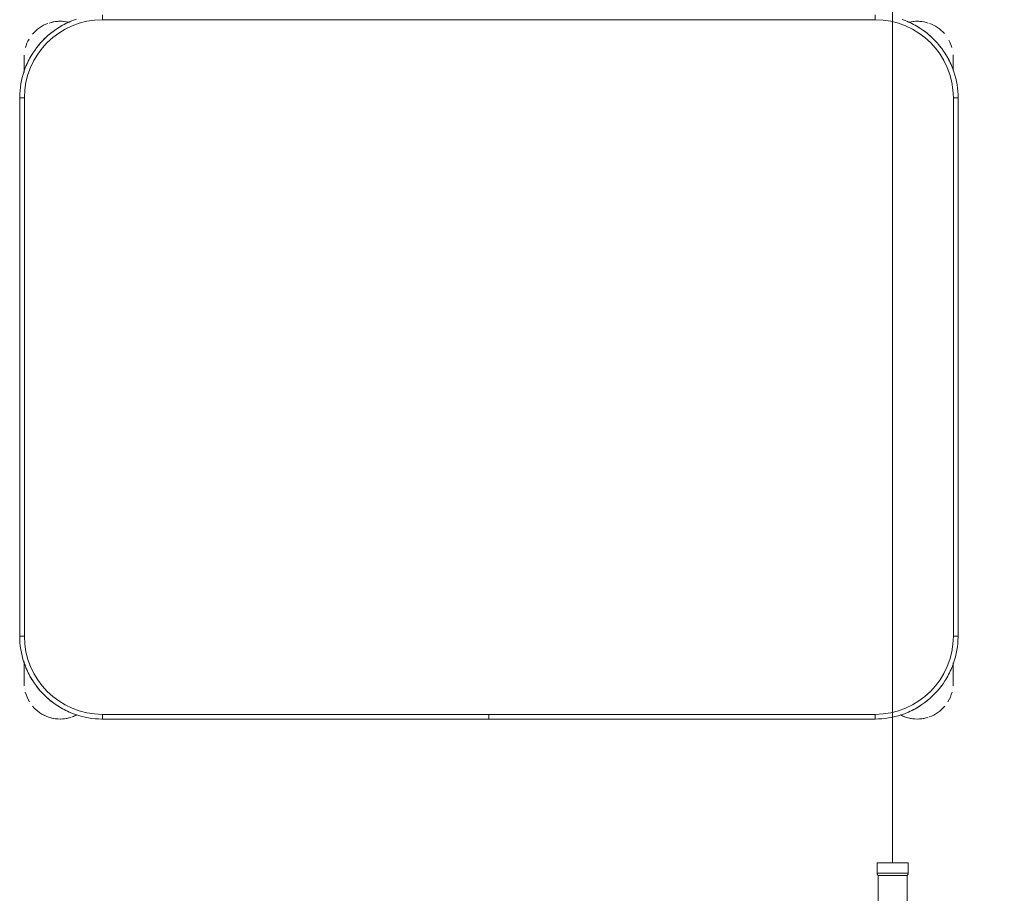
# Model space of a CAD drawing. Header units: metres. Extents: x 3 to 43.5, y -74 to -48.5.
# Tile 51 of 209: x 35.522 to 36.151, y -59.139 to -58.58. Entities that reach past the tile are written whole.
import ezdxf

# ---------------------------------------------------------------- set-up
doc = ezdxf.new("R2010")
doc.units = ezdxf.units.M
doc.linetypes.add('IMPORT-DASHDOT', pattern=[25.4, 12.7, -6.35, 0, -6.35])
for name, color, linetype, lineweight, true_color in [('1PAV - FRIG_dwg', 7, 'Continuous', 18, 0x767676), ('HVAC-RFNT', 30, 'Continuous', 18, 0xff7f00), ('TUB_FRIGO', 30, 'Continuous', 18, 0xff7f00)]:
    doc.layers.add(name, color=color, linetype=linetype, lineweight=lineweight, true_color=true_color)
doc.layers.add('I-FURN', color=7, linetype='Continuous', lineweight=18)

# ---------------------------------------------------------------- blocks, each defined once
blk = doc.blocks.new('ConjuntoParaAlunoTamanho6 - CJA06_ConjuntoParaAlunoTamanho6-V52-1PAV - FRIGORÍFICA')
at = {"layer": 'I-FURN', "color": 253, "true_color": 0xaaaaaa}
for p, q in [((-0.247, 0.06497), (-0.247, 0.06197)), ((0.247, 0.06497), (0.247, 0.06197)), ((-0.29713, 0.03797), (-0.29713, 0.02828)), ((-0.29713, 0.02878), (-0.29713, 0.03797)), ((0.29687, 0.03797), (0.29687, 0.02961)), ((0.29687, 0.03299), (0.29687, 0.03797)), ((-0.3, 0.01197), (-0.3, -0.33203)), ((-0.3, 0.01197), (-0.297, 0.01197)), ((-0.3, 0.01197), (-0.3, -0.33203)), ((0.3, 0.01197), (0.297, 0.01197)), ((0.3, -0.33203), (0.3, 0.01197)), ((0.3, -0.33203), (0.3, 0.01197)), ((-0.3, -0.33203), (-0.297, -0.33203)), ((0.3, -0.33203), (0.297, -0.33203)), ((-0.29713, -0.34835), (-0.29713, -0.35335)), ((-0.29713, -0.34868), (-0.29713, -0.36203)), ((0.29687, -0.35335), (0.29687, -0.3492)), ((0.29687, -0.36203), (0.29687, -0.34961)), ((-0.29713, -0.35705), (-0.29713, -0.36203)), ((0.29687, -0.36203), (0.29687, -0.35705)), ((-0.247, -0.38503), (-0.247, -0.38203)), ((-0.00005, -0.38203), (-0.00005, -0.38503)), ((0.00005, -0.38503), (0.00005, -0.38203)), ((0.247, -0.38503), (0.247, -0.38203)), ((-0.247, -0.38503), (-0.00005, -0.38503)), ((-0.247, -0.38503), (-0.00005, -0.38503)), ((0.00005, -0.38503), (0.247, -0.38503)), ((0.00005, -0.38503), (0.247, -0.38503))]:
    blk.add_line(p, q, dxfattribs=at)
at = {"layer": 'I-FURN', "color": 253, "true_color": 0xaaaaaa, "flags": 128}
for points in [[(-0.26367, 0.06228), (-0.26567, 0.06157), (-0.26764, 0.06078), (-0.26957, 0.05992), (-0.27147, 0.05898), (-0.27333, 0.05796), (-0.27515, 0.05687), (-0.27693, 0.05571), (-0.27865, 0.05448), (-0.28033, 0.05318), (-0.28195, 0.05181), (-0.28351, 0.05038), (-0.28502, 0.04889), (-0.28647, 0.04734), (-0.28785, 0.04574), (-0.28917, 0.04407), (-0.29042, 0.04236), (-0.2916, 0.0406), (-0.29271, 0.0388), (-0.29374, 0.03695), (-0.29471, 0.03506), (-0.29559, 0.03313), (-0.2964, 0.03117), (-0.29713, 0.02918), (-0.29777, 0.02716), (-0.29834, 0.02512), (-0.29883, 0.02306), (-0.29923, 0.02097), (-0.29955, 0.01888), (-0.29978, 0.01677), (-0.29993, 0.01466), (-0.3, 0.01254), (-0.3, 0.01197)], [(0.3, 0.01197), (0.29996, 0.01409), (0.29983, 0.0162), (0.29962, 0.01831), (0.29932, 0.02041), (0.29894, 0.0225), (0.29848, 0.02456), (0.29794, 0.02661), (0.29731, 0.02864), (0.2966, 0.03064), (0.29582, 0.03261), (0.29495, 0.03454), (0.29401, 0.03644), (0.29299, 0.0383), (0.2919, 0.04012), (0.29074, 0.04189), (0.28951, 0.04362), (0.28821, 0.04529), (0.28685, 0.04691), (0.28542, 0.04848), (0.28393, 0.04999), (0.28238, 0.05143), (0.28077, 0.05282), (0.27911, 0.05413), (0.2774, 0.05538), (0.27564, 0.05656), (0.27383, 0.05767), (0.27198, 0.05871), (0.27009, 0.05967), (0.26816, 0.06056), (0.2662, 0.06136), (0.26421, 0.06209)], [(0.247, 0.06197), (0.1235, 0.06197), (0, 0.06197), (-0.1235, 0.06197), (-0.247, 0.06197)], [(-0.247, 0.06197), (-0.1235, 0.06197), (0, 0.06197), (0.1235, 0.06197), (0.247, 0.06197)], [(-0.29713, 0.03797), (-0.29713, 0.03796), (-0.29713, 0.03792), (-0.29713, 0.03785), (-0.29713, 0.03775), (-0.29713, 0.03763), (-0.29713, 0.03748), (-0.29713, 0.03731), (-0.29713, 0.03711), (-0.29713, 0.03688), (-0.29713, 0.03663), (-0.29713, 0.03635), (-0.29713, 0.03605), (-0.29713, 0.03572), (-0.29713, 0.03537), (-0.29713, 0.035), (-0.29713, 0.03461), (-0.29713, 0.03419), (-0.29713, 0.03375), (-0.29713, 0.03329), (-0.29713, 0.03282), (-0.29713, 0.03232), (-0.29713, 0.0318), (-0.29713, 0.03127), (-0.29713, 0.03072), (-0.29713, 0.03016), (-0.29713, 0.02958), (-0.29713, 0.02898)], [(0.29687, 0.03), (0.29687, 0.03057), (0.29687, 0.03112), (0.29687, 0.03166), (0.29687, 0.03218), (0.29687, 0.03268), (0.29687, 0.03317), (0.29687, 0.03363), (0.29687, 0.03407), (0.29687, 0.0345), (0.29687, 0.0349), (0.29687, 0.03528), (0.29687, 0.03563), (0.29687, 0.03596), (0.29687, 0.03627), (0.29687, 0.03656), (0.29687, 0.03682), (0.29687, 0.03705), (0.29687, 0.03726), (0.29687, 0.03744), (0.29687, 0.0376), (0.29687, 0.03772), (0.29687, 0.03783), (0.29687, 0.0379), (0.29687, 0.03795), (0.29687, 0.03797)], [(-0.297, 0.01197), (-0.297, -0.07403), (-0.297, -0.16003), (-0.297, -0.24603), (-0.297, -0.33203)], [(-0.297, -0.33203), (-0.297, -0.24603), (-0.297, -0.16003), (-0.297, -0.07403), (-0.297, 0.01197)], [(0.297, -0.33203), (0.297, -0.24603), (0.297, -0.16003), (0.297, -0.07403), (0.297, 0.01197)], [(0.297, 0.01197), (0.297, -0.07403), (0.297, -0.16003), (0.297, -0.24603), (0.297, -0.33203)], [(-0.3, -0.33203), (-0.29996, -0.33415), (-0.29983, -0.33627), (-0.29962, -0.33838), (-0.29932, -0.34048), (-0.29894, -0.34256), (-0.29848, -0.34463), (-0.29794, -0.34668), (-0.29731, -0.34871), (-0.2966, -0.3507), (-0.29582, -0.35267), (-0.29495, -0.35461), (-0.29401, -0.35651), (-0.29299, -0.35837), (-0.2919, -0.36019), (-0.29074, -0.36196), (-0.28951, -0.36368), (-0.28821, -0.36536), (-0.28685, -0.36698), (-0.28542, -0.36855), (-0.28393, -0.37005), (-0.28238, -0.3715), (-0.28077, -0.37288), (-0.27911, -0.3742), (-0.2774, -0.37545), (-0.27564, -0.37663), (-0.27383, -0.37774), (-0.27198, -0.37878), (-0.27009, -0.37974), (-0.26816, -0.38062), (-0.2662, -0.38143), (-0.26421, -0.38216), (-0.2622, -0.38281), (-0.26015, -0.38338), (-0.25809, -0.38386), (-0.25601, -0.38426), (-0.25391, -0.38458), (-0.25181, -0.38482), (-0.24969, -0.38497), (-0.24757, -0.38503), (-0.247, -0.38503)], [(0.247, -0.38503), (0.24912, -0.38499), (0.25124, -0.38486), (0.25334, -0.38465), (0.25544, -0.38436), (0.25753, -0.38398), (0.2596, -0.38351), (0.26165, -0.38297), (0.26367, -0.38234), (0.26567, -0.38164), (0.26764, -0.38085), (0.26957, -0.37999), (0.27147, -0.37904), (0.27333, -0.37803), (0.27515, -0.37694), (0.27693, -0.37578), (0.27865, -0.37454), (0.28033, -0.37324), (0.28195, -0.37188), (0.28351, -0.37045), (0.28502, -0.36896), (0.28647, -0.36741), (0.28785, -0.3658), (0.28917, -0.36414), (0.29042, -0.36243), (0.2916, -0.36067), (0.29271, -0.35886), (0.29374, -0.35701), (0.29471, -0.35512), (0.29559, -0.3532), (0.2964, -0.35124), (0.29713, -0.34925), (0.29777, -0.34723), (0.29834, -0.34519), (0.29883, -0.34312), (0.29923, -0.34104), (0.29955, -0.33895), (0.29978, -0.33684), (0.29993, -0.33472), (0.3, -0.33261), (0.3, -0.33203)], [(-0.29713, -0.34907), (-0.29713, -0.34973), (-0.29713, -0.35038), (-0.29713, -0.35102), (-0.29713, -0.35165), (-0.29713, -0.35227), (-0.29713, -0.35288), (-0.29713, -0.35348), (-0.29713, -0.35406), (-0.29713, -0.35463), (-0.29713, -0.35518), (-0.29713, -0.35572), (-0.29713, -0.35624), (-0.29713, -0.35674), (-0.29713, -0.35722), (-0.29713, -0.35769), (-0.29713, -0.35813), (-0.29713, -0.35855), (-0.29713, -0.35895), (-0.29713, -0.35933), (-0.29713, -0.35969), (-0.29713, -0.36002), (-0.29713, -0.36033), (-0.29713, -0.36061), (-0.29713, -0.36087), (-0.29713, -0.36111), (-0.29713, -0.36131), (-0.29713, -0.3615), (-0.29713, -0.36165), (-0.29713, -0.36178), (-0.29713, -0.36188), (-0.29713, -0.36196), (-0.29713, -0.36201), (-0.29713, -0.36203)], [(0.29687, -0.36203), (0.29687, -0.36201), (0.29687, -0.36197), (0.29687, -0.36191), (0.29687, -0.36181), (0.29687, -0.36169), (0.29687, -0.36154), (0.29687, -0.36137), (0.29687, -0.36117), (0.29687, -0.36094), (0.29687, -0.36069), (0.29687, -0.36041), (0.29687, -0.36011), (0.29687, -0.35978), (0.29687, -0.35943), (0.29687, -0.35906), (0.29687, -0.35866), (0.29687, -0.35825), (0.29687, -0.35781), (0.29687, -0.35735), (0.29687, -0.35687), (0.29687, -0.35638), (0.29687, -0.35586), (0.29687, -0.35533), (0.29687, -0.35478), (0.29687, -0.35421), (0.29687, -0.35363), (0.29687, -0.35304), (0.29687, -0.35244), (0.29687, -0.35182), (0.29687, -0.35119), (0.29687, -0.35055), (0.29687, -0.3499)], [(-0.247, -0.38203), (-0.1235, -0.38203), (0, -0.38203), (0.1235, -0.38203), (0.247, -0.38203)], [(-0.00005, -0.38203), (-0.06179, -0.38203), (-0.12353, -0.38203), (-0.18526, -0.38203), (-0.247, -0.38203)], [(0.247, -0.38203), (0.18526, -0.38203), (0.12352, -0.38203), (0.06179, -0.38203), (0.00005, -0.38203)]]:
    blk.add_lwpolyline(points, dxfattribs=at)
at = {"layer": 'I-FURN', "color": 253, "true_color": 0xaaaaaa}
for centre, radius, start, end in [((-0.247, 0.01197), 0.05, 90, 180), ((-0.247, 0.01197), 0.05, 90, 180), ((-0.27413, 0.03797), 0.023, 109.92744, 140.02309), ((-0.27413, 0.03797), 0.023, 76.78758, 108), ((-0.27413, 0.03797), 0.023, 76.40434, 104.46692), ((-0.247, 0.01197), 0.053, 112.5, 122.69993), ((0.247, 0.01197), 0.05, 360, 90), ((0.247, 0.01197), 0.05, 0, 90), ((0.247, 0.01197), 0.053, 57.30007, 67.5), ((0.247, 0.01197), 0.053, 57.30007, 67.5), ((0.27387, 0.03797), 0.023, 75.53308, 103.10319), ((0.27387, 0.03797), 0.023, 72, 102.57928), ((0.27387, 0.03797), 0.023, 41.01944, 70.30683), ((-0.247, 0.01197), 0.053, 127.1607, 142.15575), ((0.247, 0.01197), 0.053, 37.84425, 53.14964), ((0.247, 0.01197), 0.053, 37.84425, 53.14964), ((-0.27413, 0.03797), 0.023, 149.97621, 164.34498), ((0.27387, 0.03797), 0.023, 15.73053, 28.0506), ((-0.27413, 0.03797), 0.023, 176.5669, 180), ((-0.247, 0.01197), 0.053, 147.30007, 157.5), ((0.247, 0.01197), 0.053, 22.5, 32.69993), ((0.247, 0.01197), 0.053, 22.5, 32.69993), ((0.27387, 0.03797), 0.023, 360, 4.00915), ((-0.247, -0.33203), 0.05, 180, 270), ((-0.247, -0.33203), 0.05, 180, 270), ((0.247, -0.33203), 0.05, 270, 360), ((0.247, -0.33203), 0.05, 270, 0), ((-0.247, -0.33203), 0.053, 202.5, 212.69993), ((0.247, -0.33203), 0.053, 327.30007, 337.5), ((0.247, -0.33203), 0.053, 327.30007, 337.5), ((-0.27413, -0.36203), 0.023, 180, 184.41224), ((-0.247, -0.33203), 0.053, 217.1607, 233.14964), ((0.247, -0.33203), 0.053, 307.1607, 323.14964), ((0.247, -0.33203), 0.053, 307.1607, 323.14964), ((0.27387, -0.36203), 0.023, 355.58784, 360), ((-0.27413, -0.36203), 0.023, 194.46313, 211.29748), ((0.27387, -0.36203), 0.023, 328.70279, 345.53679), ((-0.27413, -0.36203), 0.023, 220.15845, 250.98921), ((-0.247, -0.33203), 0.053, 237.30007, 247.5), ((0.247, -0.33203), 0.053, 292.5, 302.69993), ((0.247, -0.33203), 0.053, 292.5, 302.69993), ((0.27387, -0.36203), 0.023, 289.64716, 320.10645), ((-0.27413, -0.36203), 0.023, 241.29896, 288), ((-0.27413, -0.36203), 0.023, 289.64716, 297.85925), ((0.27387, -0.36203), 0.023, 242.37001, 250.98921), ((0.27387, -0.36203), 0.023, 243.53772, 288), ((-0.27413, -0.36203), 0.023, 255.53308, 284.42385), ((0.27387, -0.36203), 0.023, 255.53308, 284.46692)]:
    blk.add_arc(centre, radius, start, end, dxfattribs=at)
blk = doc.blocks.new('4 GRE - ESCOLA DE CINEMA E AUDIOVISUAL CINE REX R07_rvt-1-1PAV - FRIGORÍFICA')
at = {"layer": 'I-FURN', "color": 253, "lineweight": 18, "true_color": 0xaaaaaa}
blk.add_blockref('ConjuntoParaAlunoTamanho6 - CJA06_ConjuntoParaAlunoTamanho6-V52-1PAV - FRIGORÍFICA', (35.82168, -58.64244), dxfattribs=at)
blk = doc.blocks.new('1PAV - FRIG_dwg_A$C6C196F98-1155289-1PAV - FRIGORÍFICA')
at = {"layer": 'HVAC-RFNT'}
for p, q in [((-0.43525, 0.07557), (-0.43525, 0.05853)), ((-0.39358, 0.05663), (-0.39358, 0.07747)), ((-0.35797, 0.05663), (-0.35797, 0.07747)), ((-0.21365, 0.02178), (-0.21857, 0.02178)), ((-0.2038, 0.00284), (-0.2038, 0.02178)), ((-0.16099, 0.01269), (-0.16099, -0.01269)), ((-0.07349, -0.01345), (-0.07349, 0.01383)), ((-0.04356, -0.01458), (-0.04356, 0.01458)), ((-0.01061, -0.01572), (-0.01061, 0.01572)), ((-0.44851, 0.00133), (-0.44851, -0.02595)), ((-0.41252, -0.02595), (-0.41252, 0.00133)), ((-0.21781, -0.02519), (-0.21781, 0.00019)), ((-0.49017, -0.0017), (-0.49017, -0.02292)), ((-0.21554, -0.02178), (-0.21554, -0.00284)), ((-0.21365, -0.0017), (-0.2038, -0.0017)), ((-0.07538, -0.01269), (-0.14925, -0.01269))]:
    blk.add_line(p, q, dxfattribs=at)
at = {"layer": 'HVAC-RFNT', "linetype": 'IMPORT-DASHDOT'}
blk.add_line((-0.21365, -0.01231), (-0.2038, -0.01231), dxfattribs=at)
at = {"layer": 'HVAC-RFNT', "color": 251, "true_color": 0x656565}
blk.add_line((-0.31668, -0.04337), (-0.18107, -0.04337), dxfattribs=at)
at = {"layer": 'HVAC-RFNT', "color": 251, "linetype": 'IMPORT-DASHDOT', "true_color": 0x656565, "flags": 128}
for points in [[(-0.18107, -0.04337), (-0.17917, -0.04299), (-0.17728, -0.04299), (-0.17577, -0.04262), (-0.17387, -0.04224), (-0.12955, -0.03087), (-0.12766, -0.03049), (-0.12576, -0.03012), (-0.12387, -0.02974), (-0.12198, -0.02974), (-0.10569, -0.02974), (-0.10569, 0.02974), (-0.12198, 0.02974), (-0.12387, 0.02974), (-0.12576, 0.03012), (-0.12766, 0.03049), (-0.12955, 0.03087), (-0.17387, 0.04224), (-0.17577, 0.04262), (-0.17728, 0.04299), (-0.17917, 0.04337), (-0.18107, 0.04337), (-0.2038, 0.04337), (-0.20531, 0.04337), (-0.20721, 0.04337), (-0.20872, 0.04375), (-0.21062, 0.04413), (-0.21213, 0.04451), (-0.21365, 0.04489), (-0.21554, 0.04565), (-0.21706, 0.0464), (-0.21857, 0.04716), (-0.22009, 0.0483), (-0.22122, 0.04906), (-0.22274, 0.05019), (-0.22387, 0.05133), (-0.22501, 0.05246), (-0.22653, 0.05398), (-0.22728, 0.05512), (-0.23978, 0.0714), (-0.24092, 0.07292), (-0.24168, 0.07406), (-0.24281, 0.07519), (-0.24395, 0.07633), (-0.24509, 0.07747), (-0.24622, 0.07898), (-0.24774, 0.07974), (-0.24887, 0.08087), (-0.25001, 0.08201), (-0.25153, 0.08315), (-0.25266, 0.08391), (-0.25418, 0.08466), (-0.25531, 0.0858), (-0.25683, 0.08656), (-0.25835, 0.08731), (-0.25986, 0.08807), (-0.261, 0.08883), (-0.26251, 0.08959), (-0.26403, 0.08997), (-0.26554, 0.09072), (-0.26706, 0.0911), (-0.26857, 0.09148), (-0.27047, 0.09224), (-0.27198, 0.09262), (-0.2735, 0.093), (-0.27501, 0.093), (-0.27691, 0.09338), (-0.27842, 0.09375), (-0.27994, 0.09375), (-0.28183, 0.09375), (-0.28335, 0.09413), (-0.28486, 0.09413), (-0.31668, 0.09413), (-0.31668, 0.04034)], [(-0.31668, 0.04034), (-0.30456, 0.04034), (-0.30342, 0.04034), (-0.30267, 0.03996), (-0.30039, 0.03959), (-0.2985, 0.03845), (-0.29698, 0.03693), (-0.29547, 0.03542), (-0.29471, 0.03352), (-0.29395, 0.03163), (-0.29395, 0.03049), (-0.29395, 0.02936), (-0.29395, 0.02822), (-0.29395, 0.02708), (-0.29471, 0.02519), (-0.29547, 0.0233), (-0.29698, 0.02178), (-0.2985, 0.02027), (-0.30039, 0.01913), (-0.30267, 0.01875), (-0.30342, 0.01837), (-0.30456, 0.01837), (-0.31668, 0.01837), (-0.31668, -0.04337)]]:
    blk.add_lwpolyline(points, dxfattribs=at)
at = {"layer": 'HVAC-RFNT', "flags": 128}
for points in [[(-0.43752, 0.05966), (-0.44547, 0.05966), (-0.44547, 0.07481), (-0.43752, 0.07481)], [(-0.39585, 0.07557), (-0.43638, 0.07557), (-0.43752, 0.07481), (-0.43752, 0.05966), (-0.43638, 0.05853), (-0.39585, 0.05853), (-0.39585, 0.07557), (-0.39471, 0.07747), (-0.35683, 0.07747), (-0.35608, 0.07671)], [(-0.35608, 0.05777), (-0.35608, 0.07671), (-0.29623, 0.07671), (-0.29433, 0.07671), (-0.29206, 0.07633), (-0.29016, 0.07633), (-0.28827, 0.07595), (-0.28638, 0.07519), (-0.28448, 0.07481), (-0.28259, 0.07406), (-0.28069, 0.0733), (-0.2788, 0.07254), (-0.27691, 0.07178), (-0.27539, 0.07065), (-0.2735, 0.06951), (-0.27198, 0.06837), (-0.27047, 0.06686), (-0.26895, 0.06572), (-0.26744, 0.06421), (-0.23372, 0.0286), (-0.23221, 0.02708), (-0.23031, 0.02557), (-0.2288, 0.02443), (-0.2269, 0.02368), (-0.22501, 0.02292), (-0.22274, 0.02254), (-0.22084, 0.02216), (-0.21857, 0.02178)], [(-0.21365, 0.00284), (-0.21857, 0.00284), (-0.22084, 0.00284), (-0.22274, 0.00322), (-0.22463, 0.0036), (-0.2269, 0.00398), (-0.2288, 0.00436), (-0.23069, 0.00474), (-0.23259, 0.00549), (-0.23448, 0.00625), (-0.236, 0.00701), (-0.23789, 0.00814), (-0.23978, 0.0089), (-0.2413, 0.01004), (-0.24281, 0.01117), (-0.24471, 0.01269), (-0.24584, 0.01383), (-0.24736, 0.01534), (-0.28145, 0.05133), (-0.28297, 0.05246), (-0.28448, 0.05398), (-0.28638, 0.05512), (-0.28827, 0.05587), (-0.29016, 0.05663), (-0.29206, 0.05739), (-0.29433, 0.05739), (-0.29623, 0.05777), (-0.35608, 0.05777), (-0.35683, 0.05663), (-0.39471, 0.05663), (-0.39585, 0.05853)], [(-0.2038, 0.00208), (-0.20228, 0.00133), (-0.2019, 0.00019), (-0.20228, -0.00133), (-0.2038, -0.0017), (-0.2038, -0.02292), (-0.16099, -0.01383), (-0.16099, 0.01383), (-0.2038, 0.02292), (-0.21365, 0.02292), (-0.21365, -0.02292), (-0.2038, -0.02292)], [(-0.21365, 0.00208), (-0.2038, 0.00208), (-0.2038, 0.02292)], [(-0.16099, -0.01383), (-0.14925, -0.01383), (-0.14925, 0.01383), (-0.16099, 0.01383)], [(-0.14925, 0.01269), (-0.07538, 0.01269), (-0.07462, 0.01383), (-0.04546, 0.01383)], [(-0.04546, -0.01345), (-0.04546, 0.01383), (-0.0447, 0.01458), (-0.01288, 0.01458), (-0.01288, -0.01458), (-0.0447, -0.01458), (-0.04546, -0.01345), (-0.07462, -0.01345), (-0.07538, -0.01269), (-0.07538, 0.01269)], [(-0.01288, 0.01458), (-0.01174, 0.01572), (0, 0.01572), (0, -0.01572), (-0.01174, -0.01572), (-0.01288, -0.01458)], [(-0.21365, -0.00284), (-0.21554, -0.00284), (-0.21668, 0.00019), (-0.41062, 0.00019), (-0.41176, 0.00133), (-0.44926, 0.00133), (-0.4504, -0.0017)], [(-0.21365, -0.02178), (-0.21554, -0.02178), (-0.21668, -0.02519), (-0.41062, -0.02519), (-0.41062, 0.00019)], [(-0.49207, -0.0214), (-0.49207, -0.0036), (-0.50002, -0.0036), (-0.50002, -0.0214), (-0.49207, -0.0214), (-0.49131, -0.02292), (-0.4504, -0.02292), (-0.44926, -0.02595), (-0.41176, -0.02595), (-0.41062, -0.02519)], [(-0.4504, -0.02292), (-0.4504, -0.0017), (-0.49131, -0.0017), (-0.49207, -0.0036)]]:
    blk.add_lwpolyline(points, dxfattribs=at)
blk = doc.blocks.new('1PAV - FRIG_dwg-1115125-1PAV - FRIGORÍFICA')
at = {"layer": 'TUB_FRIGO', "flags": 128}
blk.add_lwpolyline([(15.78306, 5.40109), (16.28306, 5.40109), (16.28306, 4.40109), (14.52484, 4.40109), (14.52484, 3.78069)], dxfattribs=at)
at = {"extrusion": (0, 0, -1), "xscale": 0.6310854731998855, "yscale": 0.6310854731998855, "zscale": -0.6310854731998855, "rotation": 90.00000000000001}
blk.add_blockref('1PAV - FRIG_dwg_A$C6C196F98-1155289-1PAV - FRIGORÍFICA', (-14.52484, 3.78069), dxfattribs=at)

msp = doc.modelspace()

# ---------------------------------------------------------------- block references
at = {"lineweight": 5}
msp.add_blockref('4 GRE - ESCOLA DE CINEMA E AUDIOVISUAL CINE REX R07_rvt-1-1PAV - FRIGORÍFICA', (0, 0), dxfattribs=at)
at = {"layer": '1PAV - FRIG_dwg', "color": 7}
msp.add_blockref('1PAV - FRIG_dwg-1115125-1PAV - FRIGORÍFICA', (21.555, -62.9), dxfattribs=at)

doc.saveas('drawing.dxf')
